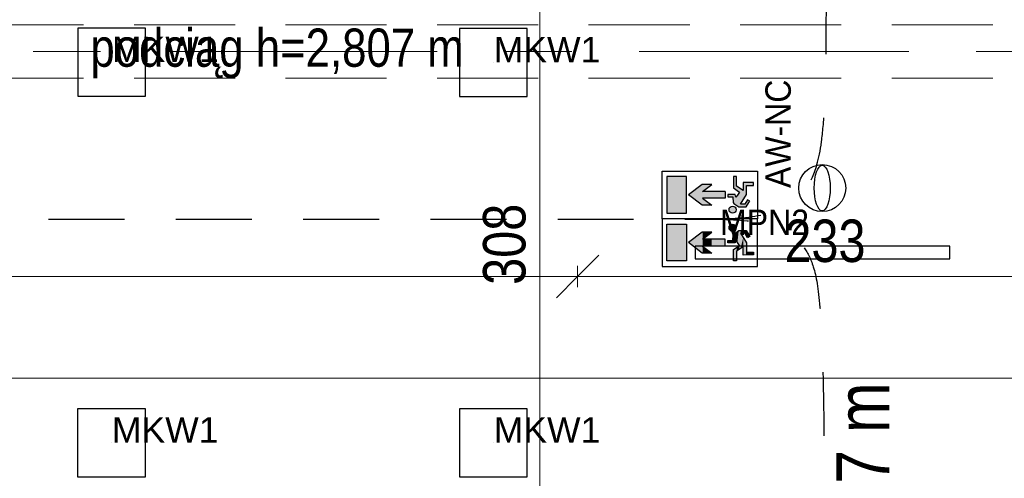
# Model space of a CAD drawing. Header units: centimetres. Extents: x -1631 to 21770, y -8842 to 3590.
# Tile 51 of 150: x 34 to 499, y 1167 to 1383. Entities that reach past the tile are written whole.
import ezdxf

# ---------------------------------------------------------------- set-up
doc = ezdxf.new("R2010")
doc.units = ezdxf.units.CM
for name, pattern in [('Dash', [60, 30, -30]), ('Oś', [222.25, 127, -31.75, 31.75, -31.75]), ('Ukryte', [71.438, 47.625, -23.813])]:
    doc.linetypes.add(name, pattern=pattern)
for name, color, linetype, lineweight in [('A-ANNO-DIMS', 211, 'Continuous', 13), ('A-ANNO-DIMS-100', 211, 'Continuous', 13), ('A-DETL', 90, 'Continuous', 9), ('A-DETL-HDLN', 90, 'Ukryte', 9), ('G-ANNO-TEXT', 231, 'Continuous', 13), ('S-GRID', 1, 'Continuous', 13)]:
    doc.layers.add(name, color=color, linetype=linetype, lineweight=lineweight)
doc.layers.add('E_oprawy', color=12, linetype='Continuous')
doc.styles.add('Arial', font='arial.ttf', dxfattribs={"width": 0.9, "height": 18})
doc.styles.add('Arial Narrow_4', font='ARIALN.TTF', dxfattribs={"height": 25})
doc.styles.add('Arial Narrow_5', font='ARIALN.TTF', dxfattribs={"height": 20})
doc.styles.add('Arial Narrow_6', font='ARIALN.TTF', dxfattribs={"height": 18})
doc.dimstyles.new('Diagonal_1_100__0__wewnętrzne_1', dxfattribs={"dimscale": 30.48, "dimtxt": 20.468619, "dimasz": 0.656168, "dimexe": 0.164042, "dimexo": 0.0625, "dimgap": 0.032808, "dimtad": 1, "dimdec": 0, "dimdsep": 46, "dimtxsty": 'Arial Narrow_5', "dimblk1": 'OBLIQUE', "dimblk2": 'OBLIQUE', "dimsah": 1, "dimcen": 0.09, "dimazin": 0, "dimtfac": 1, "dimtdec": 4, "dimtix": 1, "dimtmove": 0, "dimatfit": 3, "dimfxl": 0, "dimtvp": 1, "dimtolj": 1, "dimtzin": 0, "dimarcsym": 0})

# ---------------------------------------------------------------- blocks, each defined once
blk = doc.blocks.new('DIMBLOCK43-5_piętro III __10_50 m_ - stan projektowany')
at = {"layer": 'A-ANNO-DIMS-100', "transparency": 16777216}
for p, q in [((-555.62, 1214.34), (-545.62, 1224.34)), ((530.38, 1214.34), (540.38, 1224.34)), ((-555.62, 1209.34), (-555.62, 1219.34)), ((530.38, 1209.34), (530.38, 1219.34)), ((-555.62, 1214.34), (-565.62, 1204.34)), ((530.38, 1214.34), (-555.62, 1214.34)), ((-555.62, 1214.34), (-555.62, 1209.34)), ((530.38, 1214.34), (520.38, 1204.34)), ((530.38, 1214.34), (530.38, 1209.34))]:
    blk.add_line(p, q, dxfattribs=at)
at = {"layer": 'A-ANNO-DIMS-100', "color": 0, "transparency": 16777216, "insert": (-37.97, 1241.19), "char_height": 20, "width": 60.821, "attachment_point": 1, "line_spacing_factor": 0.974696, "style": 'Arial Narrow_5'}
blk.add_mtext('1086', dxfattribs=at)
blk = doc.blocks.new('_Oblique')
at = {"color": 0, "linetype": 'ByBlock', "lineweight": -2}
blk.add_line((-0.5, -0.5), (0.5, 0.5), dxfattribs=at)
blk = doc.blocks.new('DIMBLOCK69-5_piętro III __10_50 m_ - stan projektowany')
at = {"layer": 'A-ANNO-DIMS-100', "transparency": 16777216}
for p, q in [((297.38, 1262.25), (307.38, 1272.25)), ((530.38, 1262.25), (540.38, 1272.25)), ((297.38, 1257.25), (297.38, 1267.25)), ((530.38, 1257.25), (530.38, 1267.25)), ((297.38, 1262.25), (287.38, 1252.25)), ((530.38, 1262.25), (297.38, 1262.25)), ((297.38, 1262.25), (297.38, 1257.25)), ((530.38, 1262.25), (520.38, 1252.25)), ((530.38, 1262.25), (530.38, 1257.25))]:
    blk.add_line(p, q, dxfattribs=at)
at = {"layer": 'A-ANNO-DIMS-100', "color": 0, "transparency": 16777216, "insert": (394.87, 1289.09), "char_height": 20, "width": 45.6158, "attachment_point": 1, "line_spacing_factor": 0.974696, "style": 'Arial Narrow_5'}
blk.add_mtext('233', dxfattribs=at)
blk = doc.blocks.new('DIMBLOCK70-5_piętro III __10_50 m_ - stan projektowany')
at = {"layer": 'A-ANNO-DIMS-100', "transparency": 16777216}
for p, q in [((-322.62, 1262.25), (-312.62, 1272.25)), ((297.38, 1262.25), (307.38, 1272.25)), ((-322.62, 1257.25), (-322.62, 1267.25)), ((297.38, 1257.25), (297.38, 1267.25)), ((-322.62, 1262.25), (-332.62, 1252.25)), ((297.38, 1262.25), (-322.62, 1262.25)), ((-322.62, 1262.25), (-322.62, 1257.25)), ((297.38, 1262.25), (287.38, 1252.25)), ((297.38, 1262.25), (297.38, 1257.25))]:
    blk.add_line(p, q, dxfattribs=at)
at = {"layer": 'A-ANNO-DIMS-100', "color": 0, "transparency": 16777216, "insert": (-31.63, 1289.09), "char_height": 20, "width": 45.6158, "attachment_point": 1, "line_spacing_factor": 0.974696, "style": 'Arial Narrow_5'}
blk.add_mtext('620', dxfattribs=at)
blk = doc.blocks.new('DIMBLOCK204-5_piętro III __10_50 m_ - stan projektowany')
at = {"layer": 'A-ANNO-DIMS-100', "transparency": 16777216}
for p, q in [((279.64, 1431.33), (269.64, 1441.33)), ((274.64, 1431.33), (284.64, 1431.33)), ((279.64, 1431.33), (274.64, 1431.33)), ((279.64, 1123.33), (279.64, 1431.33)), ((279.64, 1431.33), (289.64, 1421.33)), ((279.64, 1123.33), (269.64, 1133.33)), ((274.64, 1123.33), (284.64, 1123.33)), ((279.64, 1123.33), (274.64, 1123.33)), ((279.64, 1123.33), (289.64, 1113.33))]:
    blk.add_line(p, q, dxfattribs=at)
at = {"layer": 'A-ANNO-DIMS-100', "color": 0, "transparency": 16777216, "insert": (252.79, 1258.32), "char_height": 20, "width": 45.6158, "attachment_point": 1, "rotation": 90, "line_spacing_factor": 0.974696, "style": 'Arial Narrow_5'}
blk.add_mtext('308', dxfattribs=at)
blk = doc.blocks.new('MKW1')
at = {"layer": 'E_oprawy', "linetype": 'ByBlock'}
blk.add_lwpolyline([(-15.99, 15.99), (-15.99, -16.01), (16.01, -16.01), (16.01, 15.99)], close=True, dxfattribs=at)
blk.add_circle((0.01, -0.01), 0.01, dxfattribs=at)
at = {"layer": 'E_oprawy', "color": 4, "linetype": 'ByBlock', "insert": (0.16, 12.04), "char_height": 0.2, "width": 46.0218, "attachment_point": 1}
blk.add_mtext('{\\fArial|b0|i0|c0|p0;\\H60x;MKW1}', dxfattribs=at)
blk = doc.blocks.new('MPN2')
at = {"layer": 'E_oprawy', "linetype": 'ByBlock'}
blk.add_lwpolyline([(-60, 3), (-60, -3), (60, -3), (60, 3)], close=True, dxfattribs=at)
at = {"layer": 'E_oprawy'}
blk.add_circle((0, 0), 0.00001, dxfattribs=at)
at = {"layer": 'E_oprawy', "color": 4, "style": 'Arial', "width": 0.9}
blk.add_text('MPN2', height=12, dxfattribs=at).set_placement((-48.27, 8.29))
blk = doc.blocks.new('AW-NC')
at = {"layer": 'E_oprawy', "color": 1, "linetype": 'ByBlock'}
blk.add_circle((-0.05, -0.31), 11.07, dxfattribs=at)
blk.add_ellipse((-0.05, -0.31), major_axis=(10.73, 0), ratio=0.349074, dxfattribs=at)
at = {"layer": 'E_oprawy', "color": 1, "style": 'Arial', "width": 0.9}
blk.add_text('AW-NC', height=12, dxfattribs=at).set_placement((-0.05, 14.5))
blk = doc.blocks.new('EW-2')
at = {"layer": 'E_oprawy'}
h = blk.add_hatch(color=3, dxfattribs=at)
h.paths.add_polyline_path([(2.23, 2.59), (11.57, 2.59), (11.57, 19.91), (2.23, 19.91)])
h.paths.add_polyline_path([(19.07, 12.86), (23.45, 16.18), (18.95, 16.18), (12.44, 11.25), (18.95, 6.32), (23.45, 6.32), (19.07, 9.64), (29.76, 9.64), (29.76, 12.86)])
h.paths.add_polyline_path([(34.83, 10.13), (34.45, 11.43), (30.95, 11.43), (30.95, 10.28), (33.37, 10.28), (33.55, 7.66), (33.78, 7.2), (36.15, 5.56), (39.6, 5.56), (40.91, 7.61), (41.35, 8.3), (40.34, 8.95), (39, 6.86), (36.98, 6.86), (39.76, 11.38), (39.76, 15.71), (43.08, 15.71), (43.08, 17.09), (38.25, 17.11), (38.25, 13.31), (35.12, 15.31), (35.12, 19.91), (33.6, 19.91), (33.6, 14.51), (36.47, 12.55), (35.51, 11.13)])
h.paths.add_polyline_path([(33.25, 2.59, 1), (33.25, 5.94, 1)])
at = {"layer": 'E_oprawy', "color": 3}
for p, q in [((0, 0), (0, 22.5)), ((0, 22.5), (45, 22.5)), ((45, 22.5), (45, 0)), ((45, 0), (0, 0)), ((0, 0), (0, -22.5)), ((45, 0), (0, 0)), ((0, 0), (0, -22.5)), ((45, -22.5), (45, 0)), ((0, -22.5), (45, -22.5))]:
    blk.add_line(p, q, dxfattribs=at)
at = {"layer": 'E_oprawy', "color": 3, "linetype": 'Continuous'}
for p, q in [((11.57, 19.91), (2.23, 19.91)), ((2.23, 19.91), (2.23, 2.59)), ((11.57, 2.59), (11.57, 19.91)), ((35.12, 19.91), (33.6, 19.91)), ((33.6, 19.91), (33.6, 14.51)), ((35.12, 15.31), (35.12, 19.91)), ((18.95, 16.18), (12.44, 11.25)), ((23.45, 16.18), (18.95, 16.18)), ((19.07, 12.86), (23.45, 16.18)), ((33.6, 14.51), (36.47, 12.55)), ((38.25, 13.31), (35.12, 15.31)), ((43.08, 17.09), (38.25, 17.11)), ((38.25, 17.11), (38.25, 13.31)), ((39.76, 11.38), (39.76, 15.71)), ((39.76, 15.71), (43.08, 15.71)), ((43.08, 15.71), (43.08, 17.09)), ((18.95, 6.32), (12.44, 11.25)), ((29.76, 12.86), (19.07, 12.86)), ((29.76, 9.64), (19.07, 9.64)), ((19.07, 9.64), (23.45, 6.32)), ((29.76, 12.86), (29.76, 9.64)), ((34.45, 11.43), (30.95, 11.43)), ((30.95, 11.43), (30.95, 10.28)), ((30.95, 10.28), (33.37, 10.28)), ((33.37, 10.28), (33.55, 7.66)), ((34.83, 10.13), (34.45, 11.43)), ((35.51, 11.13), (34.83, 10.13)), ((36.47, 12.55), (35.51, 11.13)), ((36.98, 6.86), (39.76, 11.38)), ((23.45, 6.32), (18.95, 6.32)), ((33.55, 7.66), (33.78, 7.2)), ((33.78, 7.2), (36.15, 5.56)), ((36.15, 5.56), (39.6, 5.56)), ((39, 6.86), (36.98, 6.86)), ((40.34, 8.95), (39, 6.86)), ((39.6, 5.56), (40.91, 7.61)), ((41.35, 8.3), (40.34, 8.95)), ((40.91, 7.61), (41.35, 8.3)), ((2.23, 2.59), (11.57, 2.59)), ((2.23, -2.59), (11.57, -2.59)), ((2.23, -19.91), (2.23, -2.59)), ((11.57, -2.59), (11.57, -19.91)), ((18.95, -6.32), (12.44, -11.25)), ((23.45, -6.32), (18.95, -6.32)), ((19.07, -9.64), (23.45, -6.32)), ((33.37, -10.28), (33.55, -7.66)), ((33.55, -7.66), (33.78, -7.2)), ((33.78, -7.2), (36.15, -5.56)), ((36.15, -5.56), (39.6, -5.56)), ((39, -6.86), (36.98, -6.86)), ((36.98, -6.86), (39.76, -11.38)), ((40.34, -8.95), (39, -6.86)), ((39.6, -5.56), (40.91, -7.61)), ((41.35, -8.3), (40.34, -8.95)), ((40.91, -7.61), (41.35, -8.3)), ((18.95, -16.18), (12.44, -11.25)), ((29.76, -9.64), (19.07, -9.64)), ((29.76, -12.86), (19.07, -12.86)), ((19.07, -12.86), (23.45, -16.18)), ((29.76, -12.86), (29.76, -9.64)), ((30.95, -11.43), (30.95, -10.28)), ((30.95, -10.28), (33.37, -10.28)), ((34.45, -11.43), (30.95, -11.43)), ((33.6, -14.51), (36.47, -12.55)), ((34.83, -10.13), (34.45, -11.43)), ((35.51, -11.13), (34.83, -10.13)), ((38.25, -13.31), (35.12, -15.31)), ((36.47, -12.55), (35.51, -11.13)), ((38.25, -17.11), (38.25, -13.31)), ((39.76, -11.38), (39.76, -15.71)), ((23.45, -16.18), (18.95, -16.18)), ((33.6, -19.91), (33.6, -14.51)), ((35.12, -15.31), (35.12, -19.91)), ((43.08, -17.09), (38.25, -17.11)), ((39.76, -15.71), (43.08, -15.71)), ((43.08, -15.71), (43.08, -17.09)), ((11.57, -19.91), (2.23, -19.91)), ((35.12, -19.91), (33.6, -19.91))]:
    blk.add_line(p, q, dxfattribs=at)
for centre in [(33.25, 4.26), (33.25, -4.26)]:
    blk.add_circle(centre, 1.68, dxfattribs=at)
for points in [[(11.57, -19.91), (11.57, -2.59), (2.23, -19.91)], [(2.23, -19.91), (11.57, -2.59), (2.23, -2.59)], [(32.07, -5.45), (32.07, -3.08), (31.57, -4.26)], [(33.25, -5.94), (33.25, -2.59), (32.07, -5.45)], [(32.07, -5.45), (33.25, -2.59), (32.07, -3.08)], [(33.25, -5.94), (33.37, -2.63), (33.25, -2.59)], [(33.37, -5.9), (33.37, -2.63), (33.25, -5.94)], [(33.37, -5.9), (33.55, -2.71), (33.37, -2.63)], [(33.55, -5.82), (33.55, -2.71), (33.37, -5.9)], [(33.55, -5.82), (33.6, -2.73), (33.55, -2.71)], [(33.6, -5.8), (33.6, -2.73), (33.55, -5.82)], [(33.6, -5.8), (33.78, -2.8), (33.6, -2.73)], [(33.78, -5.73), (33.78, -2.8), (33.6, -5.8)], [(33.78, -5.73), (34.44, -3.08), (33.78, -2.8)], [(34.44, -5.45), (34.44, -3.08), (33.78, -5.73)], [(34.44, -5.45), (34.45, -3.09), (34.44, -3.08)], [(34.45, -5.43), (34.45, -3.09), (34.44, -5.45)], [(34.45, -5.43), (34.83, -4.01), (34.45, -3.09)], [(34.83, -4.52), (34.83, -4.01), (34.45, -5.43)], [(34.83, -4.52), (34.93, -4.26), (34.83, -4.01)], [(18.95, -16.18), (18.95, -6.32), (12.44, -11.25)], [(19.07, -16.18), (19.07, -6.32), (18.95, -16.18)], [(18.95, -16.18), (19.07, -6.32), (18.95, -6.32)], [(19.07, -9.64), (23.45, -6.32), (19.07, -6.32)], [(33.55, -11.43), (33.55, -7.66), (33.37, -11.43)], [(33.37, -11.43), (33.55, -7.66), (33.37, -10.28)], [(33.6, -11.43), (33.6, -7.56), (33.55, -11.43)], [(33.55, -11.43), (33.6, -7.56), (33.55, -7.66)], [(33.78, -11.43), (33.78, -7.2), (33.6, -11.43)], [(33.6, -11.43), (33.78, -7.2), (33.6, -7.56)], [(34.44, -11.43), (34.44, -6.74), (33.78, -11.43)], [(33.78, -11.43), (34.44, -6.74), (33.78, -7.2)], [(34.45, -11.43), (34.45, -6.74), (34.44, -11.43)], [(34.44, -11.43), (34.45, -6.74), (34.44, -6.74)], [(34.83, -10.13), (34.83, -6.47), (34.45, -11.43)], [(34.45, -11.43), (34.83, -6.47), (34.45, -6.74)], [(34.93, -10.29), (34.93, -6.4), (34.83, -10.13)], [(34.83, -10.13), (34.93, -6.4), (34.83, -6.47)], [(35.12, -10.56), (35.12, -6.28), (34.93, -10.29)], [(34.93, -10.29), (35.12, -6.28), (34.93, -6.4)], [(35.51, -11.13), (35.51, -6), (35.12, -10.56)], [(35.12, -10.56), (35.51, -6), (35.12, -6.28)], [(36.15, -12.08), (36.15, -5.56), (35.51, -11.13)], [(35.51, -11.13), (36.15, -5.56), (35.51, -6)], [(36.47, -12.55), (36.47, -5.56), (36.15, -12.08)], [(36.15, -12.08), (36.47, -5.56), (36.15, -5.56)], [(36.98, -14.12), (36.98, -5.56), (36.47, -14.45)], [(36.47, -14.45), (36.98, -5.56), (36.47, -5.56)], [(38.25, -6.86), (38.25, -5.56), (36.98, -6.86)], [(36.98, -6.86), (38.25, -5.56), (36.98, -5.56)], [(36.98, -14.12), (38.25, -8.92), (36.98, -6.86)], [(38.25, -13.31), (38.25, -8.92), (36.98, -14.12)], [(39, -6.86), (39, -5.56), (38.25, -6.86)], [(38.25, -6.86), (39, -5.56), (38.25, -5.56)], [(38.25, -17.11), (39, -10.14), (38.25, -8.92)], [(39.6, -7.8), (39.6, -5.56), (39, -6.86)], [(39, -6.86), (39.6, -5.56), (39, -5.56)], [(39.6, -7.8), (39.76, -5.81), (39.6, -5.56)], [(39.76, -8.06), (39.76, -5.81), (39.6, -7.8)], [(39.76, -8.06), (40.34, -6.71), (39.76, -5.81)], [(40.34, -8.95), (40.34, -6.71), (39.76, -8.06)], [(40.34, -8.95), (40.91, -7.61), (40.34, -6.71)], [(40.91, -8.58), (40.91, -7.61), (40.34, -8.95)], [(40.91, -8.58), (41.35, -8.3), (40.91, -7.61)], [(23.45, -12.86), (23.45, -9.64), (19.07, -12.86)], [(19.07, -12.86), (23.45, -9.64), (19.07, -9.64)], [(19.07, -16.18), (23.45, -16.18), (19.07, -12.86)], [(29.76, -12.86), (29.76, -9.64), (23.45, -12.86)], [(23.45, -12.86), (29.76, -9.64), (23.45, -9.64)], [(31.57, -11.43), (31.57, -10.28), (30.95, -11.43)], [(30.95, -11.43), (31.57, -10.28), (30.95, -10.28)], [(32.07, -11.43), (32.07, -10.28), (31.57, -11.43)], [(31.57, -11.43), (32.07, -10.28), (31.57, -10.28)], [(33.25, -11.43), (33.25, -10.28), (32.07, -11.43)], [(32.07, -11.43), (33.25, -10.28), (32.07, -10.28)], [(33.37, -11.43), (33.37, -10.28), (33.25, -11.43)], [(33.25, -11.43), (33.37, -10.28), (33.25, -10.28)], [(34.83, -19.91), (34.83, -13.67), (34.45, -19.91)], [(34.45, -19.91), (34.83, -13.67), (34.45, -13.93)], [(34.93, -19.91), (34.93, -13.6), (34.83, -19.91)], [(34.83, -19.91), (34.93, -13.6), (34.83, -13.67)], [(35.12, -19.91), (35.12, -13.48), (34.93, -19.91)], [(34.93, -19.91), (35.12, -13.48), (34.93, -13.6)], [(35.51, -15.06), (35.51, -13.21), (35.12, -15.31)], [(35.12, -15.31), (35.51, -13.21), (35.12, -13.48)], [(36.15, -14.65), (36.15, -12.77), (35.51, -15.06)], [(35.51, -15.06), (36.15, -12.77), (35.51, -13.21)], [(36.47, -14.45), (36.47, -12.55), (36.15, -14.65)], [(36.15, -14.65), (36.47, -12.55), (36.15, -12.77)], [(39, -17.1), (39, -10.14), (38.25, -17.11)], [(39, -17.1), (39.6, -11.12), (39, -10.14)], [(39.6, -17.1), (39.6, -11.12), (39, -17.1)], [(39.6, -17.1), (39.76, -11.38), (39.6, -11.12)], [(39.76, -17.1), (39.76, -11.38), (39.6, -17.1)], [(33.78, -19.91), (33.78, -14.38), (33.6, -19.91)], [(33.6, -19.91), (33.78, -14.38), (33.6, -14.51)], [(34.44, -19.91), (34.44, -13.94), (33.78, -19.91)], [(33.78, -19.91), (34.44, -13.94), (33.78, -14.38)], [(34.45, -19.91), (34.45, -13.93), (34.44, -19.91)], [(34.44, -19.91), (34.45, -13.93), (34.44, -13.94)], [(40.34, -17.1), (40.34, -15.71), (39.76, -17.1)], [(39.76, -17.1), (40.34, -15.71), (39.76, -15.71)], [(40.91, -17.1), (40.91, -15.71), (40.34, -17.1)], [(40.34, -17.1), (40.91, -15.71), (40.34, -15.71)], [(41.35, -17.09), (41.35, -15.71), (40.91, -17.1)], [(40.91, -17.1), (41.35, -15.71), (40.91, -15.71)], [(43.08, -17.09), (43.08, -15.71), (41.35, -17.09)], [(41.35, -17.09), (43.08, -15.71), (41.35, -15.71)]]:
    blk.add_solid(points, dxfattribs=at)

msp = doc.modelspace()

# ---------------------------------------------------------------- linework, layer by layer
at = {"layer": 'A-DETL', "linetype": 'Dash', "lineweight": 25}
for points, knots in [([(-555.62, 1472.57), (-478.91, 1472.57), (-476.08, 1472.57), (-439.12, 1472.57), (-439.12, 1435.62), (-439.12, 1432.79), (-439.12, 1329.11), (-439.12, 1326.28), (-439.12, 1289.33), (-402.17, 1289.33), (-399.34, 1289.33), (54.38, 1289.33), (347.2, 1289.33), (391.67, 1289.33), (418.55, 1316.21), (413.88, 1393.93), (413.88, 1663.13)], [0, 0, 0, 0, 1.274059, 2.1133, 2.95254, 4.521491, 5.717221, 7.286172, 8.125412, 8.964652, 14.361634, 22.556861, 31.207392, 35.311818, 37.065318, 41.276562, 41.276562, 41.276562, 41.276562]), ([(-555.62, 1472.57), (-478.91, 1472.57), (-450.62, 1472.57), (-439.12, 1472.57), (-439.12, 1461.07), (-439.12, 1432.79), (-439.12, 1329.11), (-439.12, 1326.28), (-439.12, 1289.33), (-402.17, 1289.33), (-399.34, 1289.33), (54.38, 1289.33), (347.2, 1289.33), (391.67, 1289.33), (413.88, 1267.11), (413.88, 1211.15), (413.88, 1019.9)], [0, 0, 0, 0, 1.274059, 1.834911, 2.395763, 3.964714, 5.438832, 7.007784, 7.847024, 8.686264, 14.083246, 22.278473, 30.929004, 34.961158, 36.402966, 39.45005, 39.45005, 39.45005, 39.45005])]:
    msp.add_open_spline(points, degree=3, knots=knots, dxfattribs=at)
at = {"layer": 'A-DETL-HDLN'}
for p, q in [((-1197.62, 1380.83), (1172.38, 1380.83)), ((-1197.62, 1355.83), (1172.38, 1355.83))]:
    msp.add_line(p, q, dxfattribs=at)
at = {"layer": 'S-GRID', "linetype": 'Oś'}
msp.add_line((1342.46, 1368.33), (-1368.76, 1368.33), dxfattribs=at)

# ---------------------------------------------------------------- block references
at = {"layer": 'E_oprawy', "color": 2}
for p in [(77.7, 1363.33), (257.66, 1363.15), (77.66, 1183.87), (257.66, 1183.87)]:
    msp.add_blockref('MKW1', p, dxfattribs=at)
for name, p, rotation in [('AW-NC', (412.38, 1304), 90), ('EW-2', (337.19, 1289.48), 359.9999999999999)]:
    msp.add_blockref(name, p, dxfattribs=dict(at, rotation=rotation))
at = {"layer": 'E_oprawy'}
msp.add_blockref('MPN2', (412.82, 1273.51), dxfattribs=at)

# ---------------------------------------------------------------- texts
at = {"layer": 'G-ANNO-TEXT', "color": 7, "insert": (67.7, 1379.14), "char_height": 18, "width": 379, "attachment_point": 1, "line_spacing_factor": 0.949189, "style": 'Arial Narrow_6'}
msp.add_mtext('\\pt127.00008,253.99998,381.00006,507.99996,635.00004,761.99994,889.00002,1015.99992,1143,1270.00008,1396.99998,1524.00006,1650.99996,1778.00004,1904.99994,2032.00002,2158.99992,2286,2413.00008,2539.99998,2667.00006,2793.99996,2921.00004,3047.99994,3175.00002,3301.99992,3429,3556.00008,3682.99998,3810.00006,3936.99996,4064.00004;podciąg h=2,807 m', dxfattribs=at)
at = {"layer": 'G-ANNO-TEXT', "color": 11, "insert": (419.29, 1108.82), "char_height": 25, "width": 104.939, "attachment_point": 1, "rotation": 90, "line_spacing_factor": 0.949189, "style": 'Arial Narrow_4'}
msp.add_mtext('\\pxt5.08,10.16,15.24,20.32,25.4,30.48,35.56,40.64,45.72,50.8,55.88,60.96,66.04,71.12,76.2,81.28,86.36,91.44,96.52,101.6,106.68,111.76,116.84,121.92,127,132.08,137.16,142.24,147.32,152.4,157.48,162.56;{13,97 m}', dxfattribs=at)

# ---------------------------------------------------------------- dimensions: what is measured, and where the dimension line sits
at = {"layer": 'A-ANNO-DIMS'}
dim = msp.add_linear_dim(base=(279.64, 1431.33), p1=(274.64, 1123.33), p2=(274.64, 1431.33), angle=90, dimstyle='Diagonal_1_100__0__wewnętrzne_1', override={"dimpost": '<>', "dimfxl": 308}, dxfattribs=at)
dim.commit()
dim.dimension.update_dxf_attribs({"geometry": 'DIMBLOCK204-5_piętro III __10_50 m_ - stan projektowany', "text_midpoint": (268.43, 1277.33)})
for base, p1, p2, override, picture, middle in [((-322.62, 1262.25), (297.38, 1257.25), (-322.62, 1257.25), {"dimpost": '<>', "dimfxl": 620}, 'DIMBLOCK70-5_piętro III __10_50 m_ - stan projektowany', (-12.62, 1273.46)), ((297.38, 1262.25), (530.38, 1257.25), (297.38, 1257.25), {"dimpost": '<>', "dimfxl": 233}, 'DIMBLOCK69-5_piętro III __10_50 m_ - stan projektowany', (413.88, 1273.46)), ((-555.62, 1214.34), (530.38, 1209.34), (-555.62, 1209.34), {"dimpost": '<>', "dimfxl": 1086}, 'DIMBLOCK43-5_piętro III __10_50 m_ - stan projektowany', (-12.62, 1225.56))]:
    dim = msp.add_linear_dim(base=base, p1=p1, p2=p2, dimstyle='Diagonal_1_100__0__wewnętrzne_1', override=override, dxfattribs=at)
    dim.commit()
    dim.dimension.update_dxf_attribs({"geometry": picture, "text_midpoint": middle})

doc.saveas('drawing.dxf')
